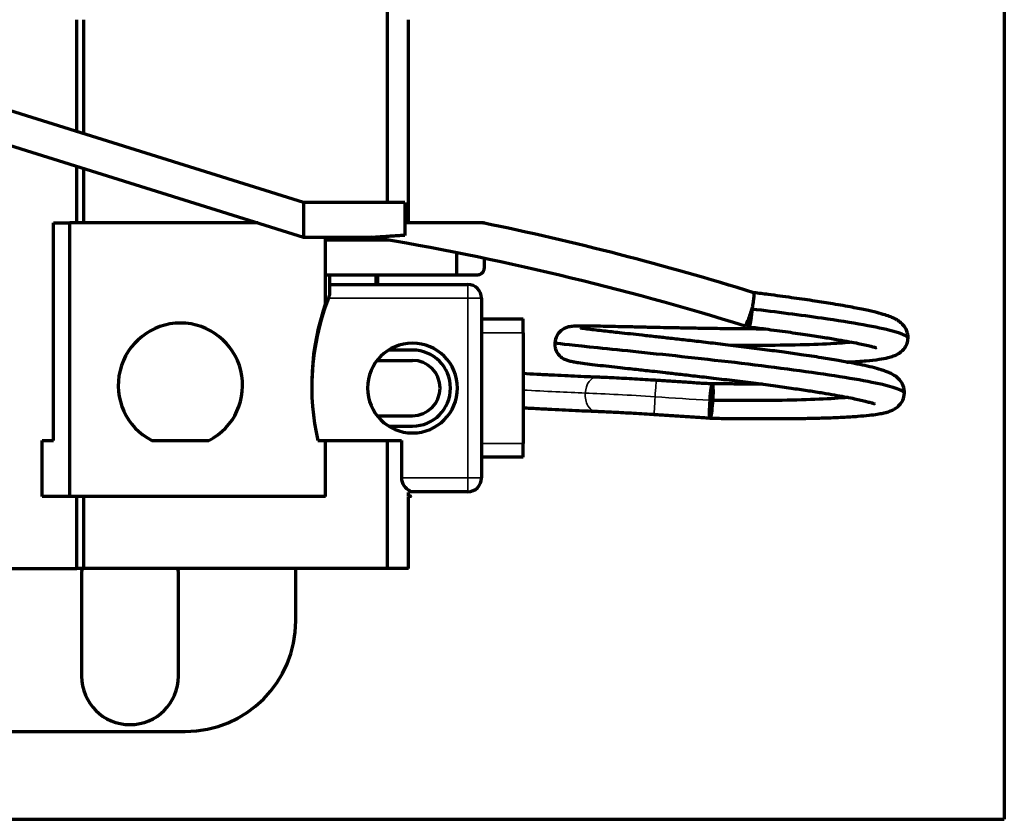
# Model space of a CAD drawing. Header units: millimetres. Extents: x 27 to 281, y 42 to 174.
# Tile 4 of 5: x 210 to 281, y 42 to 100. Entities that reach past the tile are written whole.
import ezdxf

# ---------------------------------------------------------------- set-up
doc = ezdxf.new("R2010")
doc.units = ezdxf.units.MM
doc.layers.add('1', color=7, linetype='Continuous', true_color=0xffffff)

msp = doc.modelspace()

# ---------------------------------------------------------------- linework, layer by layer
at = {"layer": '1', "color": 8, "linetype": 'Continuous', "lineweight": 70}
for p in [(281.48, 174.386), (26.788, 41.686)]:
    msp.add_line(p, (281.48, 41.686), dxfattribs=at)
at = {"layer": '1', "color": 155, "linetype": 'Continuous', "lineweight": 70}
for p, q in [((236.842, 86.314), (236.842, 103.585)), ((214.342, 91.434), (214.342, 99.535)), ((214.842, 91.278), (214.842, 99.535)), ((238.342, 84.835), (238.342, 99.535)), ((230.756, 86.312), (194.482, 97.631)), ((194.479, 95.124), (230.743, 83.808)), ((214.342, 84.835), (214.342, 88.926)), ((214.842, 84.835), (214.842, 88.77)), ((238.091, 86.314), (230.75, 86.314)), ((212.642, 84.835), (213.842, 84.835)), ((212.642, 69.085), (212.642, 84.835)), ((227.452, 84.835), (213.842, 84.835)), ((213.842, 65.035), (213.842, 84.835)), ((243.842, 84.835), (243.793, 84.835)), ((243.842, 84.813), (243.842, 84.835)), ((230.75, 83.806), (235.954, 83.806)), ((232.342, 79.001), (232.342, 83.806)), ((236.931, 83.585), (232.342, 83.585)), ((241.842, 81.085), (241.842, 82.671)), ((243.842, 81.585), (243.842, 82.263)), ((232.342, 81.085), (241.842, 81.085)), ((232.642, 81.085), (232.642, 80.385)), ((236.142, 80.385), (236.142, 81.085)), ((241.842, 81.085), (243.342, 81.085)), ((232.642, 80.385), (242.642, 80.385)), ((232.642, 80.385), (232.642, 79.602)), ((232.462, 79.135), (232.342, 79.135)), ((243.642, 79.385), (243.641, 66.385)), ((243.642, 77.885), (246.642, 77.885)), ((246.642, 76.885), (246.642, 77.885)), ((246.642, 76.885), (246.641, 68.885)), ((231.555, 75.651), (231.526, 75.656)), ((238.642, 75.635), (236.91, 75.635)), ((236.08, 74.885), (238.642, 74.885)), ((260.156, 70.723), (260.318, 73.178)), ((236.08, 70.885), (238.642, 70.885)), ((236.909, 70.135), (238.642, 70.135)), ((211.842, 69.085), (212.642, 69.085)), ((211.842, 65.035), (211.842, 69.085)), ((219.78, 69.085), (223.903, 69.085)), ((231.792, 69.085), (232.342, 69.085)), ((232.342, 69.085), (236.842, 69.085)), ((232.342, 65.035), (232.342, 69.085)), ((236.842, 69.085), (237.842, 69.085)), ((236.842, 59.835), (236.842, 69.085)), ((237.842, 69.085), (237.842, 66.385)), ((246.641, 67.885), (246.641, 68.885)), ((246.641, 67.885), (243.641, 67.885)), ((213.842, 65.035), (211.842, 65.035)), ((232.342, 65.035), (213.842, 65.035)), ((214.342, 59.835), (214.342, 65.035)), ((214.842, 59.835), (214.842, 65.035)), ((238.465, 65.459), (238.342, 65.335)), ((238.342, 65.085), (238.342, 65.335)), ((238.342, 59.835), (238.342, 65.035)), ((238.561, 65.035), (238.342, 65.035)), ((242.641, 65.385), (238.392, 65.385)), ((93.942, 59.835), (214.342, 59.835)), ((214.842, 59.835), (214.342, 59.835)), ((214.69, 59.536), (214.69, 52.036)), ((236.842, 59.835), (214.842, 59.835)), ((221.69, 52.036), (221.69, 59.536)), ((230.19, 56.036), (230.19, 59.835)), ((238.342, 59.835), (236.842, 59.835)), ((188.719, 48.036), (222.19, 48.036))]:
    msp.add_line(p, q, dxfattribs=at)
at = {"layer": '1', "color": 155, "linetype": 'Continuous', "lineweight": 35}
for p, q in [((230.75, 83.829), (194.481, 95.147)), ((236.538, 83.829), (230.75, 83.829)), ((235.942, 80.385), (235.942, 81.085)), ((242.642, 79.385), (242.642, 80.385)), ((242.642, 79.385), (232.556, 79.385)), ((242.641, 66.385), (242.642, 79.385)), ((243.642, 79.385), (242.642, 79.385)), ((246.642, 76.885), (243.642, 76.885)), ((243.641, 68.885), (246.641, 68.885)), ((242.641, 66.385), (237.842, 66.385)), ((242.641, 65.385), (242.641, 66.385)), ((242.641, 66.385), (243.641, 66.385))]:
    msp.add_line(p, q, dxfattribs=at)
at = {"layer": '1', "color": 155, "linetype": 'Continuous', "lineweight": 70}
for centre, radius, start, end in [((242.642, 79.385), 1, 359.99866, 89.99866), ((249.342, 72.885), 18, 158.83018, 179.68169), ((249.342, 73.085), 18, 160.81186, 192.83959), ((221.842, 73.085), 4.5, 90, 242.73396), ((221.842, 73.085), 4.5, 297.26604, 90), ((238.642, 72.885), 3.25, 89.99866, 269.99866), ((238.642, 72.885), 3.25, 269.99866, 89.99866), ((238.642, 72.885), 2.75, 269.99866, 89.99866), ((238.642, 72.885), 2, 269.99866, 89.99866), ((242.641, 66.385), 1, 269.99866, 359.99866), ((218.19, 59.536), 3.5, 175.10344, 180), ((218.19, 59.536), 3.5, 0, 4.89656), ((222.19, 56.036), 8, 270, 0), ((218.19, 52.036), 3.5, 180, 0)]:
    msp.add_arc(centre, radius, start, end, dxfattribs=at)
for centre, major_axis, ratio, start_param, end_param in [((202.571, -119.877), (51.927, -202.498), 0.993954, 2.592363, 2.689742), ((202.571, -119.877), (-51.306, 200.077), 0.993954, 5.733496, 5.869009), ((263.079, 78.561), (-0.371, -1.194), 0.093626, 0.057648, 1.62846), ((260.237, 71.95), (-0.078, -1.229), 0.068893, 3.107083, 4.677879), ((260.237, 71.95), (-0.078, -1.229), 0.068893, 4.677879, 6.248675), ((238.842, 66.385), (0.707, -0.707), 0.999977, 3.92699, 5.112032)]:
    msp.add_ellipse(centre, major_axis=major_axis, ratio=ratio, start_param=start_param, end_param=end_param, dxfattribs=at)
at = {"layer": '1', "color": 155, "linetype": 'Continuous', "lineweight": 35}
for centre, major_axis, ratio, start_param, end_param in [((251.919, 72.44), (-0.047, -1.23), 0.628402, 3.141066, 4.668125), ((256.225, 72.209), (-0.08, -1.229), 0.021467, 3.141518, 4.677953), ((243.108, 73.4), (12.825, -0.848), 0.034421, 4.993817, 5.392365), ((251.919, 72.44), (-0.047, -1.23), 0.628402, 4.668125, 6.283296), ((256.361, 71.956), (-8.313, 0.55), 0.034421, 4.73387, 5.392365), ((256.225, 72.209), (-0.08, -1.229), 0.021467, 4.677953, 6.282669), ((254.602, 75.239), (83.308, -5.509), 0.034421, 4.73387, 4.781377)]:
    msp.add_ellipse(centre, major_axis=major_axis, ratio=ratio, start_param=start_param, end_param=end_param, dxfattribs=at)
at = {"layer": '1', "color": 155, "linetype": 'Continuous', "lineweight": 70}
for points, degree, knots in [([(230.75, 86.314), (230.75, 86.314), (230.75, 86.242), (230.75, 85.923), (230.75, 85.626), (230.75, 84.966), (230.75, 84.62), (230.75, 84.082), (230.75, 83.891), (230.75, 83.829)], 3, [0, 0, 0, 0, 0.200705, 0.200705, 0.467137, 0.467137, 0.733568, 0.733568, 1, 1, 1, 1]), ([(238.091, 86.314), (238.091, 86.314), (238.091, 86.242), (238.091, 85.923), (238.091, 85.626), (238.091, 84.966), (238.091, 84.62), (238.091, 84.171), (238.091, 84.026), (238.091, 83.931)], 3, [0, 0, 0, 0, 0.220049, 0.220049, 0.512073, 0.512073, 0.804097, 0.804097, 1, 1, 1, 1]), ([(243.737, 84.835), (243.741, 84.835), (243.744, 84.835), (243.745, 84.835), (243.745, 84.835), (243.744, 84.835), (243.742, 84.835), (243.736, 84.835), (243.728, 84.835), (243.726, 84.835), (243.719, 84.835), (243.716, 84.835), (243.706, 84.835), (243.698, 84.835), (243.68, 84.835), (243.671, 84.835), (243.641, 84.835), (243.62, 84.835), (243.574, 84.835), (243.55, 84.835), (243.5, 84.835), (243.474, 84.835), (243.395, 84.835), (243.341, 84.835), (243.23, 84.835), (243.174, 84.835), (243.059, 84.835), (243.001, 84.835), (242.884, 84.835), (242.825, 84.835), (242.706, 84.835), (242.645, 84.835), (242.464, 84.835), (242.343, 84.835), (242.099, 84.835), (241.977, 84.835), (241.731, 84.835), (241.608, 84.835), (241.361, 84.835), (241.237, 84.835), (240.864, 84.835), (240.614, 84.835), (240.114, 84.835), (239.862, 84.835), (239.359, 84.835), (239.106, 84.835), (238.599, 84.835), (238.345, 84.835), (238.091, 84.835)], 3, [0, 0, 0, 0, 0.007812, 0.007812, 0.011719, 0.011719, 0.015625, 0.023438, 0.023438, 0.027344, 0.027344, 0.03125, 0.03125, 0.039063, 0.039063, 0.046875, 0.046875, 0.0625, 0.0625, 0.078125, 0.078125, 0.09375, 0.09375, 0.125, 0.125, 0.15625, 0.15625, 0.1875, 0.1875, 0.21875, 0.21875, 0.25, 0.25, 0.3125, 0.3125, 0.375, 0.375, 0.4375, 0.4375, 0.5, 0.5, 0.625, 0.625, 0.75, 0.75, 0.875, 0.875, 1, 1, 1, 1]), ([(236.538, 83.829), (236.443, 83.823), (236.349, 83.817), (236.163, 83.809), (236.071, 83.806), (235.972, 83.806), (235.963, 83.806), (235.953, 83.806)], 3, [0, 0, 0, 0, 0.475455, 0.475455, 0.950909, 0.950909, 1, 1, 1, 1]), ([(238.091, 83.931), (237.96, 83.924), (237.829, 83.918), (237.567, 83.902), (237.437, 83.894), (237.178, 83.876), (237.049, 83.866), (236.792, 83.847), (236.665, 83.837), (236.538, 83.829)], 3, [0, 0, 0, 0, 0.25, 0.25, 0.5, 0.5, 0.75, 0.75, 1, 1, 1, 1]), ([(243.342, 81.085), (243.54, 81.085), (243.687, 81.223), (243.842, 81.367), (243.842, 81.585)], 2, [0, 0, 0, 0.5, 0.5, 1, 1, 1]), ([(263.229, 78.653), (263.248, 78.728), (263.287, 78.879), (263.332, 79.171), (263.379, 79.513), (263.392, 79.756), (263.363, 79.775), (263.352, 79.783)], 3, [0, 0, 0, 0, 0.122454, 0.24994, 0.500004, 0.800772, 1, 1, 1, 1]), ([(274.513, 76.474), (274.52, 76.599), (274.5, 76.829), (274.368, 77.181), (274.152, 77.479), (273.898, 77.7), (273.694, 77.833), (273.511, 77.926), (273.245, 78.042), (272.826, 78.186), (272.227, 78.353), (271.399, 78.545), (270.292, 78.765), (269, 78.988), (267.57, 79.211), (266.06, 79.428), (264.628, 79.621), (263.701, 79.739), (263.353, 79.782)], 3, [0, 0, 0, 0, 0.041686, 0.078575, 0.124785, 0.16034, 0.18572, 0.205554, 0.250053, 0.307059, 0.376472, 0.458215, 0.552175, 0.658176, 0.745529, 0.839624, 0.940501, 1, 1, 1, 1]), ([(263.212, 78.595), (263.195, 78.334), (263.142, 77.808), (263.039, 77.306), (262.954, 77.284), (262.927, 77.571), (262.924, 77.755)], 3, [0, 0, 0, 0, 0.254815, 0.509626, 0.764438, 1, 1, 1, 1]), ([(274.513, 76.473), (274.524, 76.627), (273.603, 77.063), (269.253, 77.831), (264.994, 78.38), (263.212, 78.595)], 3, [0, 0, 0, 0, 0.294079, 0.71121, 1, 1, 1, 1]), ([(264.227, 77.155), (264.116, 77.156), (263.551, 77.157), (262.506, 77.163), (261.08, 77.178), (259.679, 77.199), (258.393, 77.221), (257.297, 77.243), (256.406, 77.262), (255.708, 77.277), (255.163, 77.29), (254.642, 77.301), (254.028, 77.315), (253.255, 77.333), (252.418, 77.35), (251.651, 77.364), (251.027, 77.369), (250.603, 77.366), (250.303, 77.353), (250.117, 77.338), (249.904, 77.305), (249.615, 77.198), (249.322, 77.004), (249.046, 76.656), (248.963, 76.347), (248.942, 76.163)], 3, [0, 0, 0, 0, 0.015849, 0.080547, 0.146822, 0.214487, 0.277078, 0.331298, 0.377147, 0.414634, 0.443745, 0.468489, 0.504956, 0.554841, 0.618151, 0.68626, 0.748877, 0.806129, 0.841361, 0.874258, 0.90458, 0.926642, 0.949333, 0.973554, 1, 1, 1, 1]), ([(274.253, 72.484), (274.257, 72.689), (274.207, 73.04), (273.917, 73.51), (273.52, 73.819), (273.217, 73.967), (272.907, 74.093), (272.485, 74.234), (271.932, 74.385), (271.217, 74.547), (270.41, 74.708), (269.425, 74.886), (268.214, 75.084), (266.895, 75.283), (265.517, 75.478), (264.128, 75.663), (262.64, 75.852), (261.14, 76.036), (259.721, 76.203), (258.448, 76.35), (257.328, 76.476), (256.273, 76.593), (255.31, 76.699), (254.411, 76.798), (253.677, 76.879), (253.036, 76.949), (252.453, 77.015), (251.877, 77.081), (251.341, 77.144), (250.959, 77.194), (250.828, 77.21), (250.817, 77.205), (250.817, 77.204)], 3, [0, 0, 0, 0, 0.026649, 0.050264, 0.08033, 0.105577, 0.129331, 0.152213, 0.190851, 0.227084, 0.263088, 0.303322, 0.347924, 0.39685, 0.436383, 0.478365, 0.522811, 0.567871, 0.609568, 0.647785, 0.682559, 0.713902, 0.750336, 0.781302, 0.812661, 0.837361, 0.864174, 0.895915, 0.932665, 0.9743, 0.995224, 1, 1, 1, 1]), ([(262.986, 77.314), (263.387, 77.264), (264.349, 77.142), (265.788, 76.948), (267.225, 76.743), (268.443, 76.555), (269.449, 76.389), (270.26, 76.243), (270.894, 76.119), (271.417, 76.008), (271.81, 75.916), (272.072, 75.846), (272.193, 75.818), (272.235, 75.809), (272.238, 75.816)], 3, [0, 0, 0, 0, 0.086998, 0.211597, 0.327158, 0.433794, 0.531616, 0.620624, 0.700812, 0.77222, 0.853903, 0.920395, 0.971938, 1, 1, 1, 1]), ([(270.079, 74.765), (270.138, 74.768), (270.649, 74.795), (271.485, 74.853), (272.407, 74.957), (273.035, 75.076), (273.451, 75.19), (273.893, 75.393), (274.254, 75.724), (274.459, 76.125), (274.505, 76.366), (274.514, 76.499)], 3, [0, 0, 0, 0, 0.025658, 0.22326, 0.400418, 0.556959, 0.66199, 0.76748, 0.879214, 0.938445, 1, 1, 1, 1]), ([(248.944, 76.187), (248.937, 76.096), (248.94, 75.924), (249.015, 75.608), (249.193, 75.297), (249.472, 75.051), (249.733, 74.926), (249.969, 74.858), (250.288, 74.787), (250.712, 74.715), (251.28, 74.639), (252.018, 74.553), (252.802, 74.465), (253.604, 74.376), (254.331, 74.297), (254.954, 74.228), (255.541, 74.164), (256.189, 74.092), (256.993, 74.003), (257.973, 73.892), (259.135, 73.759), (260.481, 73.602), (261.959, 73.423), (263.466, 73.233), (264.895, 73.044), (266.186, 72.865), (267.329, 72.696), (268.326, 72.539), (269.181, 72.395), (269.9, 72.264), (270.5, 72.146), (271.006, 72.037), (271.416, 71.939), (271.745, 71.851), (271.968, 71.789), (272.09, 71.741), (272.095, 71.748), (272.095, 71.748)], 3, [0, 0, 0, 0, 0.008185, 0.016122, 0.031723, 0.048008, 0.07079, 0.096207, 0.121503, 0.14661, 0.186498, 0.226222, 0.265233, 0.299081, 0.327028, 0.349078, 0.36695, 0.388452, 0.414527, 0.445159, 0.480332, 0.520056, 0.564338, 0.609875, 0.6529, 0.693416, 0.731461, 0.767041, 0.800143, 0.830756, 0.858881, 0.885299, 0.912279, 0.939924, 0.968169, 0.996972, 1, 1, 1, 1]), ([(274.252, 72.483), (274.273, 72.693), (272.774, 73.224), (266.528, 74.198), (258.405, 75.144), (251.446, 75.848), (249.092, 76.099), (248.941, 76.156), (248.942, 76.163)], 3, [0, 0, 0, 0, 0.187573, 0.382387, 0.5772, 0.772013, 0.966826, 1, 1, 1, 1]), ([(270.456, 76.205), (270.017, 76.158), (268.175, 76.019), (264.907, 75.961), (262.246, 75.965), (261.681, 75.967)], 3, [0, 0, 0, 0, 0.23747, 0.838285, 1, 1, 1, 1]), ([(251.966, 73.67), (251.817, 73.676), (251.376, 73.693), (250.613, 73.726), (249.662, 73.77), (248.669, 73.819), (247.661, 73.872), (246.977, 73.911), (246.642, 73.93)], 3, [0, 0, 0, 0, 0.096199, 0.278708, 0.461379, 0.644185, 0.827088, 1, 1, 1, 1]), ([(256.306, 73.438), (256.167, 73.447), (255.768, 73.473), (255.109, 73.513), (254.343, 73.557), (253.602, 73.597), (252.894, 73.631), (252.355, 73.655), (252.055, 73.667), (251.966, 73.67)], 3, [0, 0, 0, 0, 0.088124, 0.255815, 0.423599, 0.591458, 0.759444, 0.927626, 1, 1, 1, 1]), ([(260.31, 73.191), (260.328, 73.207), (260.37, 73.168), (260.404, 72.762), (260.388, 72.245), (260.37, 71.985)], 3, [0, 0, 0, 0, 0.235947, 0.617974, 1, 1, 1, 1]), ([(263.966, 73.165), (263.711, 73.166), (263.083, 73.168), (262.056, 73.176), (261.094, 73.186), (260.514, 73.194), (260.325, 73.197)], 3, [0, 0, 0, 0, 0.214883, 0.523638, 0.844323, 1, 1, 1, 1]), ([(260.154, 70.705), (260.381, 70.701), (261.035, 70.692), (262.113, 70.681), (263.35, 70.673), (264.639, 70.671), (265.946, 70.677), (267.23, 70.695), (268.526, 70.726), (269.761, 70.773), (270.858, 70.84), (271.674, 70.916), (272.266, 70.993), (272.682, 71.069), (272.971, 71.139), (273.17, 71.201), (273.379, 71.284), (273.634, 71.425), (273.913, 71.657), (274.165, 72.021), (274.239, 72.329), (274.254, 72.51)], 3, [0, 0, 0, 0, 0.033971, 0.097774, 0.159086, 0.21789, 0.292394, 0.362518, 0.428232, 0.518358, 0.598309, 0.668061, 0.727574, 0.776743, 0.815467, 0.843664, 0.867661, 0.894821, 0.925732, 0.960761, 1, 1, 1, 1]), ([(270.167, 72.213), (270.021, 72.197), (268.678, 72.072), (265.423, 71.969), (261.814, 71.974), (260.37, 71.985)], 3, [0, 0, 0, 0, 0.071697, 0.620299, 1, 1, 1, 1]), ([(246.642, 71.463), (246.995, 71.443), (247.698, 71.404), (248.725, 71.35), (249.721, 71.302), (250.676, 71.258), (251.385, 71.228), (251.775, 71.213), (251.872, 71.209)], 3, [0, 0, 0, 0, 0.18592, 0.373453, 0.561044, 0.748714, 0.936492, 1, 1, 1, 1]), ([(260.37, 71.985), (260.353, 71.724), (260.301, 71.197), (260.214, 70.774), (260.167, 70.705), (260.153, 70.704)], 3, [0, 0, 0, 0, 0.395214, 0.790428, 1, 1, 1, 1]), ([(251.872, 71.209), (251.978, 71.205), (252.29, 71.193), (252.841, 71.169), (253.537, 71.134), (254.269, 71.095), (255.025, 71.051), (255.656, 71.012), (256.029, 70.988), (256.145, 70.981)], 3, [0, 0, 0, 0, 0.088084, 0.254989, 0.422256, 0.589807, 0.757537, 0.925378, 1, 1, 1, 1])]:
    msp.add_open_spline(points, degree=degree, knots=knots, dxfattribs=at)
for points, degree in [([(230.75, 83.829), (230.75, 83.813), (230.75, 83.806), (230.75, 83.806)], 3), ([(232.556, 79.385), (232.566, 79.409), (232.585, 79.458), (232.613, 79.53), (232.632, 79.578), (232.642, 79.602)], 3), ([(263.212, 78.595), (263.218, 78.615), (263.224, 78.634), (263.229, 78.653)], 3), ([(260.316, 73.179), (258.313, 73.307), (256.306, 73.438)], 2), ([(256.145, 70.981), (258.154, 70.849), (260.159, 70.722)], 2), ([(238.561, 65.035), (238.46, 65.085), (238.342, 65.085)], 2)]:
    msp.add_open_spline(points, degree=degree, dxfattribs=at)

doc.saveas('drawing.dxf')
